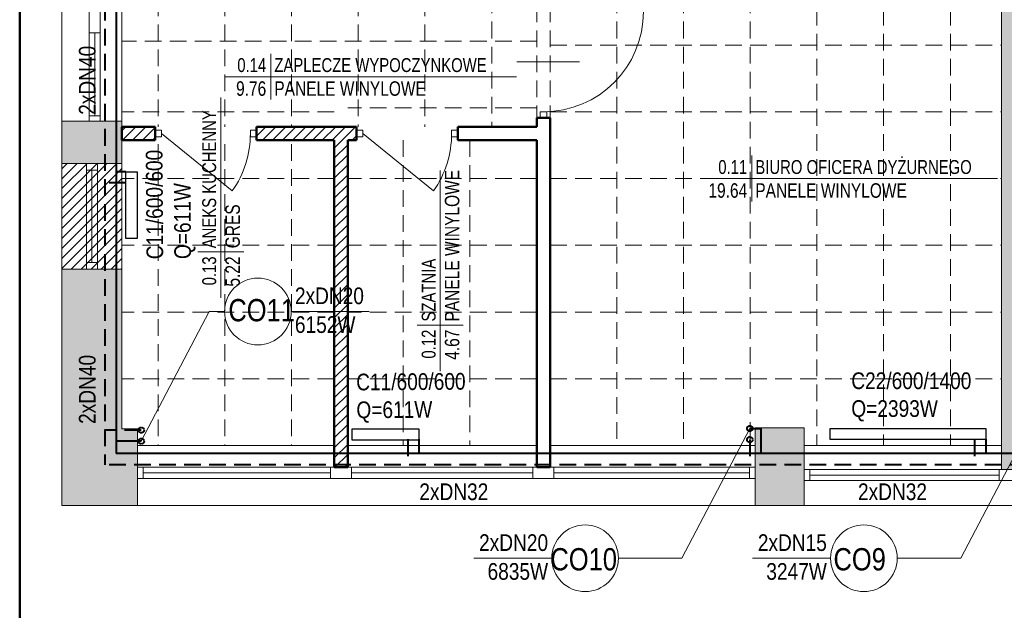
# Model space of a CAD drawing. Header units: millimetres. Extents: x -23540 to 53212, y -37964 to 41185.
# Tile 4 of 203: x -17383 to -16497, y -32142 to -31611. Entities that reach past the tile are written whole.
import ezdxf
from ezdxf.enums import TextEntityAlignment as Align

# ---------------------------------------------------------------- set-up
doc = ezdxf.new("R2010")
doc.units = ezdxf.units.MM
doc.linetypes.add('DASHED', pattern=[0.75, 0.5, -0.25])
doc.linetypes.add('DASHEDX2', pattern=[1.5, 1, -0.5])
doc.layers.get('0').update_dxf_attribs({"lineweight": 18})
for name, color, linetype, lineweight in [('BA_met', 7, 'Continuous', 18), ('M_Ramki rysunków', 2, 'Continuous', 18), ('mm_CO_opisy', 5, 'Continuous', 9), ('mm_CO_rury', 84, 'Continuous', 40), ('mm_grzejniki', 30, 'Continuous', 30), ('PG_PRZERYWANE_ŚREDNIE', 1, 'DASHEDX2', 18), ('PG_WIDOKOWE_CIENKIE', 1, 'Continuous', 18), ('PG_ŚCIANY_DZIAŁOWE', 3, 'Continuous', 18), ('Wyposażenie', 134, 'Continuous', 18), ('WYPOSAŻENIE GARAŻU', 253, 'Continuous', 5)]:
    doc.layers.add(name, color=color, linetype=linetype, lineweight=lineweight)
doc.styles.add('ROMANS', font='bikromsw.shx', dxfattribs={"width": 0.8})
doc.styles.get("Standard").update_dxf_attribs({"font": 'arial.ttf'})

# ---------------------------------------------------------------- blocks, each defined once
blk = doc.blocks.new('bikmet')
blk.add_line((0, 1.65), (0, -1.65))
at = {"style": 'ROMANS', "width": 0.8}
blk.add_attdef('NRPOM', text='', height=1, dxfattribs=at).set_placement((-0.333, 0.333), align=Align.RIGHT)
blk.add_attdef('NWAPOM', (0.25, 0.333), '', height=1, dxfattribs=at)
blk.add_attdef('RAREA', text='', height=1.042, dxfattribs=at).set_placement((-0.333, -0.333), align=Align.TOP_RIGHT)
blk.add_attdef('PODLOGA', text='', height=1.042, dxfattribs=at).set_placement((0.25, -0.333), align=Align.TOP_LEFT)
blk = doc.blocks.new('jamb')
blk.add_lwpolyline([(-0.5, -0.5), (-0.5, 0.5), (0.5, 0.5), (0.5, -0.5)], close=True)
blk = doc.blocks.new('dr1h901')
at = {"color": 0}
blk.add_line((-0.5, 0), (-0.5, 1), dxfattribs=at)
blk.add_line((0, 0.3622), (0, -0.2655))
blk.add_arc((-0.5, 0), 1, 0, 90, dxfattribs=at)

msp = doc.modelspace()

# ---------------------------------------------------------------- hatches: boundary and pattern name
at = {"layer": 'PG_ŚCIANY_DZIAŁOWE', "true_color": 0x636466, "transparency": 33554610}
h = msp.add_hatch(color=251, dxfattribs=at)
h.dxf.hatch_style = 1
h.paths.add_polyline_path([(-16484.79, -31383.69), (-16513.29, -31383.69), (-16513.29, -31398.69), (-16499.79, -31398.69), (-16499.79, -32015.19), (-16484.79, -32015.19)])
h = msp.add_hatch(color=251, dxfattribs=at)
h.dxf.hatch_style = 1
h.paths.add_polyline_path([(-17290.79, -31702.19), (-17344.79, -31702.19), (-17344.79, -31740.19), (-17290.79, -31740.19)])
h = msp.add_hatch(color=251, dxfattribs=at)
h.dxf.hatch_style = 1
h.paths.add_polyline_path([(-17290.79, -31835.19), (-17329.91, -31835.19), (-17329.91, -31902.68), (-17344.79, -31902.68), (-17344.79, -32047.69), (-17276.79, -32047.69), (-17276.79, -31993.69), (-17276.79, -31978.69), (-17290.79, -31978.69)])
h.paths.add_polyline_path([(-17329.91, -31835.19), (-17344.79, -31835.19), (-17344.79, -31902.68), (-17329.91, -31902.68)], flags=17)
h = msp.add_hatch(color=251, dxfattribs=at)
h.dxf.hatch_style = 1
h.paths.add_polyline_path([(-16677.29, -31977.69), (-16721.29, -31977.69), (-16721.29, -32047.69), (-16677.29, -32047.69)])

# ---------------------------------------------------------------- linework, layer by layer
at = {"color": 251, "true_color": 0x636466}
for p, q in [((-17344.79, -31740.19), (-17344.79, -29577.69)), ((-16499.79, -31398.69), (-16499.79, -32015.19)), ((-17320.29, -31702.19), (-17320.29, -31424.19)), ((-17310.29, -31702.19), (-17310.29, -31424.19)), ((-17290.79, -31424.19), (-17290.79, -31740.19)), ((-17290.79, -31626.19), (-17290.79, -31618.19)), ((-17310.29, -31622.69), (-17320.29, -31622.69)), ((-17315.29, -31697.19), (-17315.29, -31622.69)), ((-17310.29, -31697.19), (-17320.29, -31697.19)), ((-17290.79, -31702.19), (-17344.79, -31702.19)), ((-17290.79, -31702.19), (-17290.79, -31707.19)), ((-17175.29, -31716.19), (-17175.29, -31710.19)), ((-17175.29, -31710.19), (-17169.79, -31710.19)), ((-17169.79, -31716.19), (-17175.29, -31716.19)), ((-17169.79, -31710.19), (-17169.79, -31716.19)), ((-16994.29, -31716.19), (-16994.29, -31710.19)), ((-16994.29, -31710.19), (-16988.79, -31710.19)), ((-16988.79, -31716.19), (-16994.29, -31716.19)), ((-16988.79, -31710.19), (-16988.79, -31716.19)), ((-17290.79, -31740.19), (-17344.79, -31740.19)), ((-17344.79, -31740.19), (-17344.79, -31835.19)), ((-17344.79, -31740.19), (-17290.79, -31740.19)), ((-17344.79, -31835.19), (-17344.79, -31740.19)), ((-17322.79, -31740.19), (-17322.79, -31746.19)), ((-17312.79, -31740.19), (-17312.79, -31746.19)), ((-17290.79, -31740.19), (-17290.79, -31835.19)), ((-17290.79, -31740.19), (-17290.79, -31835.19)), ((-17312.79, -31746.19), (-17322.79, -31746.19)), ((-17322.79, -31746.19), (-17322.79, -31829.19)), ((-17317.79, -31746.19), (-17317.79, -31829.19)), ((-17312.79, -31746.19), (-17312.79, -31829.19)), ((-17312.79, -31829.19), (-17322.79, -31829.19)), ((-17322.79, -31829.19), (-17322.79, -31835.19)), ((-17312.79, -31829.19), (-17312.79, -31835.19)), ((-17344.79, -32047.69), (-17344.79, -31835.19)), ((-17290.79, -31835.19), (-17344.79, -31835.19)), ((-17290.79, -31835.19), (-17344.79, -31835.19)), ((-17290.79, -31835.19), (-17290.79, -31978.69)), ((-17290.79, -31978.69), (-17276.79, -31978.69)), ((-17276.79, -31993.69), (-17276.79, -31978.69)), ((-16677.29, -31977.69), (-16721.29, -31977.69)), ((-16721.29, -31977.69), (-16721.29, -32047.69)), ((-16677.29, -31977.69), (-16677.29, -32047.69)), ((-17099.79, -31993.69), (-17276.79, -31993.69)), ((-17276.79, -31993.69), (-17276.79, -32047.69)), ((-16917.79, -31993.69), (-17087.79, -31993.69)), ((-16721.29, -31993.69), (-16905.79, -31993.69)), ((-16499.79, -31993.69), (-16677.29, -31993.69)), ((-17276.79, -32013.19), (-17276.79, -32023.19)), ((-16721.29, -32013.19), (-17276.79, -32013.19)), ((-17271.79, -32013.19), (-17271.79, -32023.19)), ((-17103.29, -32023.19), (-17103.29, -32013.19)), ((-17084.29, -32023.19), (-17084.29, -32013.19)), ((-16726.29, -32013.19), (-16726.29, -32023.19)), ((-16721.29, -32013.19), (-16721.29, -32023.19)), ((-16677.29, -32015.19), (-16677.29, -32025.19)), ((-16482.79, -32015.19), (-16677.29, -32015.19)), ((-16672.29, -32015.19), (-16672.29, -32025.19)), ((-16501.79, -32015.19), (-16501.79, -32025.19)), ((-16721.29, -32023.19), (-17276.79, -32023.19)), ((-17103.29, -32018.19), (-17271.79, -32018.19)), ((-16921.29, -32018.19), (-17084.29, -32018.19)), ((-16726.29, -32018.19), (-16902.29, -32018.19)), ((-16677.29, -32025.19), (-16482.79, -32025.19)), ((-16672.29, -32020.19), (-16501.79, -32020.19)), ((-15883.79, -32047.69), (-17344.79, -32047.69))]:
    msp.add_line(p, q, dxfattribs=at)
at = {"color": 251, "lineweight": 20, "true_color": 0x636466}
for p, q in [((-17260.79, -31707.19), (-17260.79, -31719.19)), ((-17169.79, -31707.19), (-17169.79, -31719.19)), ((-17079.79, -31707.19), (-17079.79, -31719.19)), ((-16988.79, -31707.19), (-16988.79, -31719.19)), ((-16921.29, -32023.19), (-16921.29, -32013.19)), ((-16902.29, -32023.19), (-16902.29, -32013.19))]:
    msp.add_line(p, q, dxfattribs=at)
at = {"color": 251, "true_color": 0x636466, "extrusion": (0, 0, -1)}
for p, q in [((-17255.29, -31713.19), (-17191.53, -31764.76)), ((-17074.29, -31713.19), (-17010.53, -31764.76))]:
    msp.add_line(p, q, dxfattribs=at)
for centre in [(17265.29, -31713.19), (17084.29, -31713.19)]:
    msp.add_arc(centre, 90, 180, 214.95948, dxfattribs=at)
at = {"layer": 'BA_met', "color": 251, "true_color": 0x636466}
for p, q in [((-17198.29, -31662.14), (-16935.88, -31662.14)), ((-17201.92, -31860.95), (-17201.92, -31680.81)), ((-17004.57, -31926.75), (-17004.57, -31746.61)), ((-16765.76, -31753.76), (-16503.34, -31753.76))]:
    msp.add_line(p, q, dxfattribs=at)
at = {"layer": 'M_Ramki rysunków', "color": 18, "lineweight": 50, "true_color": 0x000000}
msp.add_line((-17382.74, -32853.21), (-17382.74, -28753.21), dxfattribs=at)
at = {"layer": 'mm_CO_opisy'}
for p, q in [((-17212.42, -31873.16), (-17273.43, -31989.78)), ((-17198.51, -31873.16), (-17212.42, -31873.16)), ((-17138.51, -31873.16), (-17068.51, -31873.16)), ((-16787.17, -32094.97), (-16726.16, -31978.35)), ((-16536.48, -32094.97), (-16475.47, -31978.35)), ((-16904.29, -32094.97), (-16974.29, -32094.97)), ((-16844.29, -32094.97), (-16787.17, -32094.97)), ((-16653.59, -32094.97), (-16723.59, -32094.97)), ((-16593.59, -32094.97), (-16536.48, -32094.97))]:
    msp.add_line(p, q, dxfattribs=at)
for centre in [(-17168.51, -31873.16), (-16874.29, -32094.97), (-16623.59, -32094.97)]:
    msp.add_circle(centre, 30, dxfattribs=at)
at = {"layer": 'mm_CO_rury', "linetype": 'DASHED', "ltscale": 30}
for p, q in [((-17306.08, -29594.15), (-17306.08, -32010.86)), ((-17287.15, -31757.69), (-17306.08, -31757.69)), ((-17273.43, -31979.78), (-17306.08, -31979.78)), ((-17033.79, -31988.06), (-17033.79, -32010.23)), ((-16726.16, -31988.35), (-16726.16, -32010.86)), ((-16524, -31988.06), (-16524, -32010.23)), ((-16072.36, -32010.86), (-17306.08, -32010.86))]:
    msp.add_line(p, q, dxfattribs=at)
at = {"layer": 'mm_CO_rury'}
for p, q in [((-17296.08, -29604.15), (-17296.08, -32000.86)), ((-17287.15, -31747.69), (-17296.08, -31747.69)), ((-16726.16, -31978.35), (-16716.16, -31978.35)), ((-16716.16, -31978.35), (-16716.16, -32000.86)), ((-17273.43, -31989.78), (-17296.08, -31989.78)), ((-17023.79, -31988.06), (-17023.79, -32000.23)), ((-16514, -31988.06), (-16514, -32000.23)), ((-16062.36, -32000.86), (-17296.08, -32000.86))]:
    msp.add_line(p, q, dxfattribs=at)
at = {"layer": 'mm_CO_rury', "linetype": 'DASHED', "ltscale": 30}
for centre in [(-17273.43, -31979.78), (-16726.16, -31978.35), (-17273.43, -31989.78), (-16726.16, -31988.35)]:
    msp.add_circle(centre, 2.5, dxfattribs=at)
at = {"layer": 'mm_grzejniki', "lineweight": 30}
for points in [[(-17287.15, -31807.69), (-17287.15, -31747.69), (-17277.15, -31747.69), (-17277.15, -31807.69)], [(-17083.79, -31978.69), (-17023.79, -31978.69), (-17023.79, -31988.69), (-17083.79, -31988.69)], [(-16654, -31978.35), (-16514, -31978.35), (-16514, -31988.35), (-16654, -31988.35)]]:
    msp.add_lwpolyline(points, close=True, dxfattribs=at)
at = {"layer": 'PG_PRZERYWANE_ŚREDNIE', "color": 251, "lineweight": 15, "ltscale": 15, "true_color": 0x636466}
for p, q in [((-17258.29, -31390.19), (-17258.29, -31707.19)), ((-17198.29, -31390.19), (-17198.29, -31707.19)), ((-17138.29, -31390.19), (-17138.29, -31707.19)), ((-17078.29, -31390.19), (-17078.29, -31707.19)), ((-17018.29, -31390.19), (-17018.29, -31707.19)), ((-16665.79, -31398.69), (-16665.79, -31993.69)), ((-16605.79, -31398.69), (-16605.79, -31993.69)), ((-16545.79, -31398.69), (-16545.79, -31993.69)), ((-16958.29, -31590.19), (-16958.29, -31707.19)), ((-16845.79, -31590.19), (-16845.79, -31993.69)), ((-16785.79, -31590.19), (-16785.79, -31993.69)), ((-16725.79, -31590.19), (-16725.79, -31993.69)), ((-16917.79, -31598.19), (-16917.79, -31699.19)), ((-16905.79, -31598.19), (-16905.79, -31699.19)), ((-16917.79, -31630.19), (-17290.79, -31630.19)), ((-16905.79, -31633.69), (-16499.79, -31633.69)), ((-17099.79, -31693.69), (-17290.79, -31693.69)), ((-16917.79, -31690.19), (-17087.79, -31690.19)), ((-16905.79, -31693.69), (-16499.79, -31693.69)), ((-17258.29, -31722.69), (-17258.29, -31993.69)), ((-17198.29, -31722.69), (-17198.29, -31993.69)), ((-17138.29, -31722.69), (-17138.29, -31993.69)), ((-17037.79, -31719.19), (-17037.79, -31993.69)), ((-16977.79, -31719.19), (-16977.79, -31993.69)), ((-17099.79, -31753.69), (-17290.79, -31753.69)), ((-16917.79, -31753.69), (-17087.79, -31753.69)), ((-16905.79, -31753.69), (-16499.79, -31753.69)), ((-17099.79, -31813.69), (-17290.79, -31813.69)), ((-16917.79, -31813.69), (-17087.79, -31813.69)), ((-16905.79, -31813.69), (-16499.79, -31813.69)), ((-17099.79, -31873.69), (-17290.79, -31873.69)), ((-16917.79, -31873.69), (-17087.79, -31873.69)), ((-16905.79, -31873.69), (-16499.79, -31873.69)), ((-17099.79, -31933.69), (-17290.79, -31933.69)), ((-16917.79, -31933.69), (-17087.79, -31933.69)), ((-16905.79, -31933.69), (-16499.79, -31933.69))]:
    msp.add_line(p, q, dxfattribs=at)
at = {"layer": 'PG_WIDOKOWE_CIENKIE', "color": 251, "linetype": 'Continuous', "lineweight": 18, "true_color": 0x636466}
for p, q in [((-17290.79, -31710.82), (-17287.16, -31707.19)), ((-17290.18, -31719.19), (-17278.18, -31707.19)), ((-17281.2, -31719.19), (-17269.2, -31707.19)), ((-17272.22, -31719.19), (-17260.79, -31707.76)), ((-17169.79, -31715.55), (-17161.44, -31707.19)), ((-17164.46, -31719.19), (-17152.46, -31707.19)), ((-17155.48, -31719.19), (-17143.48, -31707.19)), ((-17146.5, -31719.19), (-17134.5, -31707.19)), ((-17137.52, -31719.19), (-17125.52, -31707.19)), ((-17128.54, -31719.19), (-17116.54, -31707.19)), ((-17119.56, -31719.19), (-17107.56, -31707.19)), ((-17110.58, -31719.19), (-17098.58, -31707.19)), ((-17101.6, -31719.19), (-17089.6, -31707.19)), ((-17099.79, -31726.37), (-17080.62, -31707.19)), ((-17083.64, -31719.19), (-17079.79, -31715.35)), ((-17263.24, -31719.19), (-17260.79, -31716.74)), ((-17099.79, -31735.35), (-17087.79, -31723.35)), ((-17099.79, -31744.33), (-17087.79, -31732.33)), ((-17344.79, -31744.83), (-17340.15, -31740.19)), ((-17344.79, -31753.81), (-17331.17, -31740.19)), ((-17344.79, -31762.79), (-17322.19, -31740.19)), ((-17344.79, -31771.77), (-17313.21, -31740.19)), ((-17344.79, -31780.75), (-17304.23, -31740.19)), ((-17344.79, -31789.73), (-17295.25, -31740.19)), ((-17099.79, -31753.31), (-17087.79, -31741.31)), ((-17344.79, -31798.71), (-17290.79, -31744.71)), ((-17099.79, -31762.29), (-17087.79, -31750.29)), ((-17344.79, -31807.7), (-17290.79, -31753.7)), ((-17099.79, -31771.27), (-17087.79, -31759.27)), ((-17344.79, -31816.68), (-17290.79, -31762.68)), ((-17099.79, -31780.25), (-17087.79, -31768.25)), ((-17344.79, -31825.66), (-17290.79, -31771.66)), ((-17099.79, -31789.23), (-17087.79, -31777.23)), ((-17344.79, -31834.64), (-17290.79, -31780.64)), ((-17099.79, -31798.21), (-17087.79, -31786.21)), ((-17336.37, -31835.19), (-17290.79, -31789.62)), ((-17099.79, -31807.19), (-17087.79, -31795.19)), ((-17327.39, -31835.19), (-17290.79, -31798.6)), ((-17099.79, -31816.17), (-17087.79, -31804.17)), ((-17318.41, -31835.19), (-17290.79, -31807.58)), ((-17099.79, -31825.15), (-17087.79, -31813.15)), ((-17309.43, -31835.19), (-17290.79, -31816.56)), ((-17099.79, -31834.13), (-17087.79, -31822.13)), ((-17300.45, -31835.19), (-17290.79, -31825.54)), ((-17099.79, -31843.11), (-17087.79, -31831.11)), ((-17291.47, -31835.19), (-17290.79, -31834.52)), ((-17099.79, -31852.09), (-17087.79, -31840.09)), ((-17099.79, -31861.07), (-17087.79, -31849.07)), ((-17099.79, -31870.05), (-17087.79, -31858.05)), ((-17099.79, -31879.03), (-17087.79, -31867.03)), ((-17099.79, -31888.01), (-17087.79, -31876.01)), ((-17099.79, -31896.99), (-17087.79, -31884.99)), ((-17099.79, -31905.97), (-17087.79, -31893.97)), ((-17099.79, -31914.95), (-17087.79, -31902.95)), ((-17099.79, -31923.93), (-17087.79, -31911.93)), ((-17099.79, -31932.92), (-17087.79, -31920.92)), ((-17099.79, -31941.9), (-17087.79, -31929.9)), ((-17099.79, -31950.88), (-17087.79, -31938.88)), ((-17099.79, -31959.86), (-17087.79, -31947.86)), ((-17099.79, -31968.84), (-17087.79, -31956.84)), ((-17099.79, -31977.82), (-17087.79, -31965.82)), ((-17099.79, -31986.8), (-17087.79, -31974.8)), ((-17099.79, -31995.78), (-17087.79, -31983.78)), ((-17099.79, -32004.76), (-17087.79, -31992.76)), ((-17099.25, -32013.19), (-17087.79, -32001.74)), ((-17090.27, -32013.19), (-17087.79, -32010.72))]:
    msp.add_line(p, q, dxfattribs=at)
at = {"layer": 'PG_WIDOKOWE_CIENKIE', "color": 251, "lineweight": 50, "true_color": 0x636466}
for p, q in [((-17290.79, -31707.19), (-17260.79, -31707.19)), ((-17290.79, -31707.19), (-17290.79, -31719.19)), ((-17260.79, -31719.19), (-17260.79, -31707.19)), ((-17169.79, -31707.19), (-17079.79, -31707.19)), ((-17169.79, -31719.19), (-17169.79, -31707.19)), ((-17079.79, -31719.19), (-17079.79, -31707.19)), ((-16988.79, -31707.19), (-16917.79, -31707.19)), ((-16988.79, -31719.19), (-16988.79, -31707.19)), ((-16917.79, -31707.19), (-16917.79, -31699.19)), ((-16917.79, -31699.19), (-16905.79, -31699.19)), ((-16905.79, -32013.19), (-16905.79, -31699.19)), ((-17290.79, -31719.19), (-17260.79, -31719.19)), ((-17169.79, -31719.19), (-17099.79, -31719.19)), ((-17099.79, -32013.19), (-17099.79, -31719.19)), ((-17087.79, -31719.19), (-17079.79, -31719.19)), ((-17087.79, -32013.19), (-17087.79, -31719.19)), ((-16988.79, -31719.19), (-16917.79, -31719.19)), ((-16917.79, -32013.19), (-16917.79, -31719.19)), ((-17099.79, -32013.19), (-17087.79, -32013.19)), ((-16917.79, -32013.19), (-16905.79, -32013.19))]:
    msp.add_line(p, q, dxfattribs=at)
at = {"layer": 'Wyposażenie', "color": 251, "lineweight": 0, "true_color": 0x636466}
msp.add_line((-17099.79, -31782.19), (-17099.79, -31722.19), dxfattribs=at)

# ---------------------------------------------------------------- block references
at = {"layer": 'BA_met', "color": 251, "true_color": 0x636466, "xscale": 12.5, "yscale": 12.5, "zscale": 12.5}
for p, values in [((-17156.87, -31662.14), {'NRPOM': '0.14', 'NWAPOM': 'ZAPLECZE WYPOCZYNKOWE', 'RAREA': '9.76', 'PODLOGA': 'PANELE WINYLOWE'}), ((-16724.34, -31753.76), {'NRPOM': '0.11', 'NWAPOM': 'BIURO OFICERA DYŻURNEGO', 'RAREA': '19.64', 'PODLOGA': 'PANELE WINYLOWE'})]:
    msp.add_blockref('bikmet', p, dxfattribs=at).add_auto_attribs(values)
at = {"layer": 'BA_met', "color": 251, "true_color": 0x636466, "xscale": 12.5, "yscale": 12.5, "zscale": 12.5, "rotation": 90}
for p, values in [((-17201.92, -31819.53), {'NRPOM': '0.13', 'NWAPOM': 'ANEKS KUCHENNY', 'RAREA': '5.22', 'PODLOGA': 'GRES'}), ((-17004.57, -31885.33), {'NRPOM': '0.12', 'NWAPOM': 'SZATNIA', 'RAREA': '4.67', 'PODLOGA': 'PANELE WINYLOWE'})]:
    msp.add_blockref('bikmet', p, dxfattribs=at).add_auto_attribs(values)
at = {"layer": 'WYPOSAŻENIE GARAŻU', "color": 251, "true_color": 0x636466}
for name, p, xscale, yscale, zscale, rotation in [('dr1h901', (-16911.79, -31648.69), 90, 90, -90, 270), ('jamb', (-16911.79, -31696.44), -5.5, 5.999999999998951, 5.5, 90)]:
    msp.add_blockref(name, p, dxfattribs=dict(at, xscale=xscale, yscale=yscale, zscale=zscale, rotation=rotation))
at = {"layer": 'WYPOSAŻENIE GARAŻU', "color": 251, "true_color": 0x636466, "xscale": 5.5, "yscale": 5.999999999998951, "zscale": 5.5}
for p in [(-17258.04, -31713.19), (-17077.04, -31713.19)]:
    msp.add_blockref('jamb', p, dxfattribs=at)

# ---------------------------------------------------------------- texts
at = {"layer": 'mm_CO_opisy', "char_height": 15, "attachment_point": 1}
for s, width, gutter_width, heights, insert, rotation in [('{\\fArial Narrow|b0|i0|c238|p34;2xDN40}', 39.6329, 1, [21.07], (-17329.49, -31696.42), 90), ('{\\fArial Narrow|b0|i0|c238|p34;C11/600/600\\PQ=611W}', 136.2183, 0, [73.13], (-17268.66, -31826.28), 90.40464), ('{\\fArial Narrow|b0|i0|c238|p34;2xDN40}', 39.6329, 1, [21.07], (-17329.49, -31974.25), 90), ('{\\fArial Narrow|b0|i0|c238|p34;C11/600/600\\PQ=611W}', 136.2183, 0, [73.13], (-17080.18, -31929.11), 0.40464)]:
    msp.add_mtext_dynamic_manual_height_columns(s, width=width, gutter_width=gutter_width, heights=heights, dxfattribs=dict(at, insert=insert, rotation=rotation))
at = {"layer": 'mm_CO_opisy'}
for s, width, gutter_width, heights, insert, char_height, attachment_point in [('{\\fArial Narrow|b0|i0|c238|p34;2xDN20}', 39.6329, 1, [21.07], (-17135.23, -31851.59), 15, 1), ('{\\fArial Narrow|b0|i0|c238|p34;CO11}', 32.1121, 1, [0], (-17195.09, -31861.99), 20, 1), ('{\\fArial Narrow|b0|i0|c238|p34;6152W}', 39.6329, 1, [21.07], (-17135.23, -31877.47), 15, 1), ('{\\fArial Narrow|b0|i0|c238|p34;C22/600/1400\\PQ=2393W}', 136.2183, 0, [73.13], (-16634.89, -31927.92), 15, 1), ('{\\fArial Narrow|b0|i0|c238|p34;2xDN32}', 39.6329, 1, [21.07], (-17023.36, -32027.68), 15, 1), ('{\\fArial Narrow|b0|i0|c238|p34;2xDN32}', 39.6329, 1, [21.07], (-16628.87, -32027.68), 15, 1), ('{\\fArial Narrow|b0|i0|c238|p34;2xDN20}', 39.6329, 1, [21.07], (-16907.57, -32073.41), 15, 3), ('{\\fArial Narrow|b0|i0|c238|p34;2xDN15}', 39.6329, 1, [21.07], (-16656.88, -32073.41), 15, 3), ('{\\fArial Narrow|b0|i0|c238|p34;CO10}', 32.1121, 1, [0], (-16845.61, -32106.15), 20, 9), ('{\\fArial Narrow|b0|i0|c238|p34;CO9}', 32.1121, 1, [0], (-16603.81, -32106.15), 20, 9), ('{\\fArial Narrow|b0|i0|c238|p34;6835W}', 39.6329, 1, [21.07], (-16907.57, -32099.29), 15, 3), ('{\\fArial Narrow|b0|i0|c238|p34;3247W}', 39.6329, 1, [21.07], (-16656.88, -32099.29), 15, 3)]:
    msp.add_mtext_dynamic_manual_height_columns(s, width=width, gutter_width=gutter_width, heights=heights, dxfattribs=dict(at, insert=insert, char_height=char_height, attachment_point=attachment_point))

doc.saveas('drawing.dxf')
